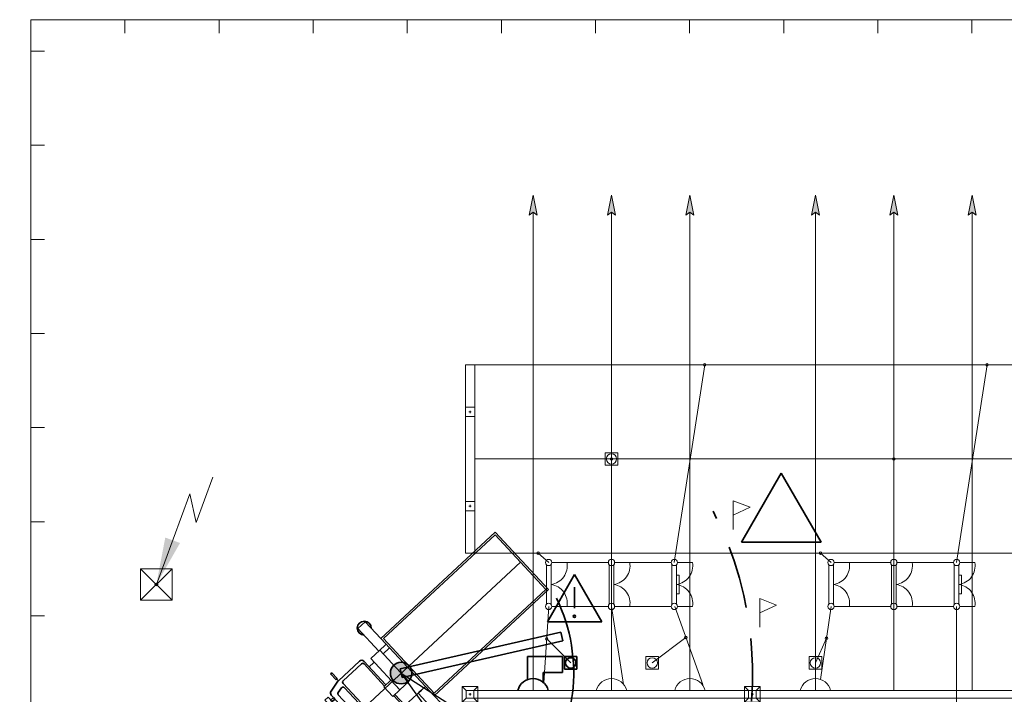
# Model space of a CAD drawing. Header units: millimetres. Extents: x 0 to 594, y 0 to 420.
# Tile 16 of 24: x 52 to 115, y 310 to 353. Entities that reach past the tile are written whole.
import ezdxf

# ---------------------------------------------------------------- set-up
doc = ezdxf.new("R2010")
doc.units = ezdxf.units.MM
for name, pattern in [('K5LT_AXLED', [19.5, 15, -1.5, 1.5, -1.5]), ('K5LT_BASIC', [0]), ('K5LT_DASHED_REINFORCED', [6, 4, -2]), ('K5LT_THIN', [0])]:
    doc.linetypes.add(name, pattern=pattern)
doc.layers.add('лотки', color=1, linetype='Continuous', true_color=0xff0000)
doc.layers.add('ошиноска 110', color=2, linetype='Continuous', true_color=0xffff00)
doc.styles.add('KDIMTEXTSTYLE', font='GOST_AU.SHX', dxfattribs={"width": 0.96, "oblique": 15, "height": 5})
doc.dimstyles.new('KDIMSTYLE (0.00)', dxfattribs={"dimtxt": 5, "dimasz": 1, "dimexe": 2, "dimexo": 0, "dimgap": 1, "dimtad": 1, "dimlfac": 500, "dimtxsty": 'KDIMTEXTSTYLE', "dimsah": 1, "dimcen": 0, "dimdle": 1, "dimadec": 0, "dimazin": 0, "dimtfac": 0.667, "dimtmove": 0, "dimatfit": 3, "dimfxl": 0, "dimtvp": 1, "dimtolj": 1, "dimtzin": 0, "dimarcsym": 0})

# ---------------------------------------------------------------- blocks, each defined once
blk = doc.blocks.new('KDIMARROW_01')
blk.add_hatch(color=0).paths.add_polyline_path([(-5, -0.658), (0, 0), (-5, 0.658), (-4.5, 0)])
at = {"color": 0, "linetype": 'K5LT_THIN', "lineweight": 9}
for p, q in [((-4.5, 0), (-5, 0.658)), ((-5, 0.658), (0, 0)), ((0, 0), (-5, -0.658)), ((-5, -0.658), (-4.5, 0)), ((0, 0), (-1, 0))]:
    blk.add_line(p, q, dxfattribs=at)
blk = doc.blocks.new('U113')
at = {"color": 4, "linetype": 'K5LT_THIN', "lineweight": 9, "true_color": 0x00ffff}
for p, q in [((59.765, 315.981), (59.765, 317.973)), ((59.765, 317.973), (61.765, 317.973)), ((61.765, 317.973), (61.765, 315.981)), ((61.765, 315.981), (59.765, 315.981))]:
    blk.add_line(p, q, dxfattribs=at)
blk = doc.blocks.new('U114')
at = {"color": 11, "linetype": 'K5LT_THIN', "lineweight": 9, "true_color": 0xff8080}
for p, q in [((0, 0.001), (-0.001, 0)), ((0, 0.001), (-0.001, 0)), ((0.001, 0), (0, 0.001)), ((0.001, 0), (0, 0.001)), ((0, -0.001), (0.001, 0)), ((0, -0.001), (0.001, 0)), ((0.001, 0), (0.001, 0)), ((-0.001, 0), (0, -0.001)), ((-0.001, 0), (0, -0.001))]:
    blk.add_line(p, q, dxfattribs=at)
blk = doc.blocks.new('U115')
at = {"color": 11, "linetype": 'K5LT_THIN', "lineweight": 9, "true_color": 0xff8080}
for p, q in [((0, 0.001), (-0.001, 0)), ((0, 0.001), (-0.001, 0)), ((0.001, 0), (0, 0.001)), ((0.001, 0), (0, 0.001)), ((0, -0.001), (0.001, 0)), ((0, -0.001), (0.001, 0)), ((0.001, 0), (0.001, 0)), ((-0.001, 0), (0, -0.001)), ((-0.001, 0), (0, -0.001))]:
    blk.add_line(p, q, dxfattribs=at)
blk = doc.blocks.new('U131')
at = {"color": 3, "linetype": 'K5LT_BASIC', "lineweight": 35, "true_color": 0x00ff00}
for p, q in [((76.31, 311.607), (86.548, 313.945)), ((86.548, 313.945), (86.674, 313.391)), ((86.674, 313.391), (76.436, 311.053)), ((76.436, 311.053), (76.31, 311.607))]:
    blk.add_line(p, q, dxfattribs=at)
blk = doc.blocks.new('U142')
at = {"color": 4, "linetype": 'K5LT_THIN', "lineweight": 9, "true_color": 0x00ffff}
for p, q in [((80.465, 318.977), (80.465, 330.977)), ((81.065, 330.977), (80.465, 330.977)), ((81.065, 330.977), (81.065, 318.977)), ((80.465, 327.677), (80.465, 328.277)), ((80.465, 328.277), (81.065, 328.277)), ((81.065, 327.677), (80.465, 327.677)), ((80.835, 327.977), (80.695, 327.977)), ((80.765, 328.047), (80.765, 327.907)), ((81.065, 328.277), (81.065, 327.677)), ((80.465, 321.677), (80.465, 322.277)), ((80.465, 322.277), (81.065, 322.277)), ((80.765, 322.047), (80.765, 321.907)), ((81.065, 322.277), (81.065, 321.677)), ((81.065, 321.677), (80.465, 321.677)), ((80.835, 321.977), (80.695, 321.977)), ((81.065, 318.977), (80.465, 318.977))]:
    blk.add_line(p, q, dxfattribs=at)
blk = doc.blocks.new('U177')
at = {"color": 4, "linetype": 'K5LT_THIN', "lineweight": 9, "true_color": 0x00ffff}
for p, q in [((107.982, 318.377), (108.946, 318.377)), ((107.629, 318.248), (107.629, 315.706)), ((107.929, 315.713), (107.929, 318.242)), ((107.982, 315.577), (108.946, 315.577))]:
    blk.add_line(p, q, dxfattribs=at)
for centre, radius, start, end in [((107.782, 318.377), 0.2, 0, 180), ((107.782, 318.377), 0.2, 180, 0), ((107.765, 318.166), 1.2, 277.85501, 10.15125), ((107.765, 315.788), 1.2, 349.86716, 82.14499), ((107.782, 315.577), 0.2, 0, 180), ((107.782, 315.577), 0.2, 180, 0)]:
    blk.add_arc(centre, radius, start, end, dxfattribs=at)
blk = doc.blocks.new('U178')
at = {"color": 4, "linetype": 'K5LT_THIN', "lineweight": 9, "true_color": 0x00ffff}
for p, q in [((111.982, 318.377), (112.946, 318.377)), ((111.629, 318.248), (111.629, 315.706)), ((111.929, 315.713), (111.929, 318.242)), ((111.929, 317.577), (112.099, 317.577)), ((112.099, 317.577), (112.099, 316.377)), ((112.099, 316.377), (111.929, 316.377)), ((111.982, 315.577), (112.946, 315.577))]:
    blk.add_line(p, q, dxfattribs=at)
for centre, radius, start, end in [((111.782, 318.377), 0.2, 0, 180), ((111.782, 318.377), 0.2, 180, 0), ((111.765, 318.166), 1.2, 277.85501, 10.15125), ((111.765, 315.788), 1.2, 349.86716, 82.14499), ((111.782, 315.577), 0.2, 0, 180), ((111.782, 315.577), 0.2, 180, 0)]:
    blk.add_arc(centre, radius, start, end, dxfattribs=at)
blk = doc.blocks.new('U179')
at = {"color": 4, "linetype": 'K5LT_THIN', "lineweight": 9, "true_color": 0x00ffff}
for p, q in [((103.982, 318.377), (104.946, 318.377)), ((103.629, 318.248), (103.629, 315.706)), ((103.929, 315.713), (103.929, 318.242)), ((103.982, 315.577), (104.946, 315.577))]:
    blk.add_line(p, q, dxfattribs=at)
for centre, radius, start, end in [((103.782, 318.377), 0.2, 0, 180), ((103.782, 318.377), 0.2, 180, 0), ((103.765, 318.166), 1.2, 277.85501, 10.15125), ((103.765, 315.788), 1.2, 349.86716, 82.14499), ((103.782, 315.577), 0.2, 0, 180), ((103.782, 315.577), 0.2, 180, 0)]:
    blk.add_arc(centre, radius, start, end, dxfattribs=at)
blk = doc.blocks.new('U180')
at = {"color": 4, "linetype": 'K5LT_THIN', "lineweight": 9, "true_color": 0x00ffff}
for p, q in [((89.982, 318.377), (90.946, 318.377)), ((89.629, 318.248), (89.629, 315.706)), ((89.929, 315.713), (89.929, 318.242)), ((89.982, 315.577), (90.946, 315.577))]:
    blk.add_line(p, q, dxfattribs=at)
for centre, radius, start, end in [((89.782, 318.377), 0.2, 0, 180), ((89.782, 318.377), 0.2, 180, 0), ((89.765, 318.166), 1.2, 277.85501, 10.15125), ((89.765, 315.788), 1.2, 349.86716, 82.14499), ((89.782, 315.577), 0.2, 0, 180), ((89.782, 315.577), 0.2, 180, 0)]:
    blk.add_arc(centre, radius, start, end, dxfattribs=at)
blk = doc.blocks.new('U181')
at = {"color": 4, "linetype": 'K5LT_THIN', "lineweight": 9, "true_color": 0x00ffff}
for p, q in [((93.982, 318.377), (94.946, 318.377)), ((93.629, 318.248), (93.629, 315.706)), ((93.929, 315.713), (93.929, 318.242)), ((93.929, 317.577), (94.099, 317.577)), ((94.099, 317.577), (94.099, 316.377)), ((94.099, 316.377), (93.929, 316.377)), ((93.982, 315.577), (94.946, 315.577))]:
    blk.add_line(p, q, dxfattribs=at)
for centre, radius, start, end in [((93.782, 318.377), 0.2, 0, 180), ((93.782, 318.377), 0.2, 180, 0), ((93.765, 318.166), 1.2, 277.85501, 10.15125), ((93.765, 315.788), 1.2, 349.86716, 82.14499), ((93.782, 315.577), 0.2, 0, 180), ((93.782, 315.577), 0.2, 180, 0)]:
    blk.add_arc(centre, radius, start, end, dxfattribs=at)
blk = doc.blocks.new('U182')
at = {"color": 4, "linetype": 'K5LT_THIN', "lineweight": 9, "true_color": 0x00ffff}
for p, q in [((85.982, 318.377), (86.946, 318.377)), ((85.629, 318.248), (85.629, 315.706)), ((85.929, 315.713), (85.929, 318.242)), ((85.982, 315.577), (86.946, 315.577))]:
    blk.add_line(p, q, dxfattribs=at)
for centre, radius, start, end in [((85.782, 318.377), 0.2, 0, 180), ((85.782, 318.377), 0.2, 180, 0), ((85.765, 318.166), 1.2, 277.85501, 10.15125), ((85.765, 315.788), 1.2, 349.86716, 82.14499), ((85.782, 315.577), 0.2, 0, 180), ((85.782, 315.577), 0.2, 180, 0)]:
    blk.add_arc(centre, radius, start, end, dxfattribs=at)
blk = doc.blocks.new('U315')
at = {"color": 4, "linetype": 'K5LT_THIN', "lineweight": 9, "true_color": 0x00ffff}
for p, q in [((98.515, 310.227), (98.265, 310.477)), ((98.515, 310.227), (98.265, 310.477)), ((99.265, 310.477), (98.265, 310.477)), ((98.265, 310.477), (98.265, 309.977)), ((99.265, 310.477), (98.265, 310.477)), ((98.265, 310.477), (98.265, 310.227)), ((116.515, 310.227), (98.515, 310.227)), ((99.015, 310.227), (98.515, 310.227)), ((98.515, 310.227), (98.515, 309.727)), ((99.015, 310.227), (98.515, 310.227)), ((98.515, 310.227), (98.515, 309.727)), ((99.015, 310.227), (99.265, 310.477)), ((99.015, 310.227), (99.265, 310.477)), ((99.015, 309.727), (99.015, 310.227)), ((99.015, 309.727), (99.015, 310.227)), ((99.265, 310.227), (99.265, 310.477)), ((99.265, 309.477), (99.265, 310.477)), ((116.515, 310.227), (116.265, 310.477)), ((117.265, 310.477), (116.265, 310.477)), ((116.265, 310.477), (116.265, 310.227)), ((116.515, 310.227), (116.265, 310.477)), ((116.515, 310.227), (116.265, 310.477)), ((117.265, 310.477), (116.265, 310.477)), ((116.265, 310.477), (116.265, 309.977)), ((117.265, 310.477), (116.265, 310.477)), ((116.265, 310.477), (116.265, 310.227)), ((116.515, 310.227), (116.265, 310.477)), ((116.515, 310.227), (116.265, 310.477)), ((117.265, 310.477), (116.265, 310.477)), ((116.265, 310.477), (116.265, 309.977)), ((117.265, 310.477), (116.265, 310.477)), ((116.265, 310.477), (116.265, 310.227)), ((117.015, 310.227), (116.515, 310.227)), ((116.515, 310.227), (116.515, 309.727)), ((117.015, 310.227), (116.515, 310.227)), ((116.515, 310.227), (116.515, 309.727)), ((117.015, 310.227), (116.515, 310.227)), ((116.515, 310.227), (116.515, 309.727)), ((117.015, 310.227), (116.515, 310.227)), ((116.515, 310.227), (116.515, 309.727)), ((117.015, 310.227), (116.515, 310.227)), ((116.515, 310.227), (116.515, 309.727)), ((117.015, 310.227), (117.265, 310.477)), ((117.015, 310.227), (117.265, 310.477)), ((117.015, 310.227), (117.265, 310.477)), ((117.015, 310.227), (117.265, 310.477)), ((117.015, 310.227), (117.265, 310.477)), ((117.015, 309.727), (117.015, 310.227)), ((117.015, 309.727), (117.015, 310.227)), ((117.015, 309.727), (117.015, 310.227)), ((117.015, 309.727), (117.015, 310.227)), ((117.015, 309.727), (117.015, 310.227)), ((117.265, 309.477), (117.265, 310.477)), ((117.265, 310.227), (117.265, 310.477)), ((117.265, 309.477), (117.265, 310.477)), ((117.265, 310.227), (117.265, 310.477)), ((117.265, 309.477), (117.265, 310.477)), ((98.265, 309.977), (98.265, 309.477)), ((98.515, 309.727), (98.265, 309.477)), ((98.515, 309.727), (98.265, 309.477)), ((98.265, 309.727), (98.265, 309.477)), ((98.265, 309.477), (99.265, 309.477)), ((98.515, 309.727), (116.515, 309.727)), ((98.515, 309.727), (99.015, 309.727)), ((98.515, 309.727), (99.015, 309.727)), ((98.835, 309.977), (98.695, 309.977)), ((98.835, 309.977), (98.695, 309.977)), ((98.765, 310.047), (98.765, 309.907)), ((98.765, 310.047), (98.765, 309.907)), ((99.015, 309.727), (99.265, 309.477)), ((99.015, 309.727), (99.265, 309.477)), ((99.265, 309.477), (99.265, 309.727)), ((116.265, 309.977), (116.265, 309.477)), ((116.265, 309.977), (116.265, 309.477)), ((116.515, 309.727), (116.265, 309.477)), ((116.265, 309.727), (116.265, 309.477)), ((116.515, 309.727), (116.265, 309.477)), ((116.515, 309.727), (116.265, 309.477)), ((116.265, 309.727), (116.265, 309.477)), ((116.515, 309.727), (116.265, 309.477)), ((116.515, 309.727), (116.265, 309.477)), ((116.265, 309.727), (116.265, 309.477)), ((116.265, 309.477), (117.265, 309.477)), ((116.265, 309.477), (117.265, 309.477)), ((116.265, 309.477), (117.265, 309.477)), ((116.265, 309.477), (117.265, 309.477)), ((116.265, 309.477), (117.265, 309.477)), ((116.515, 309.727), (117.015, 309.727)), ((116.515, 309.727), (117.015, 309.727)), ((116.515, 309.727), (117.015, 309.727)), ((116.515, 309.727), (117.015, 309.727)), ((116.515, 309.727), (117.015, 309.727)), ((116.835, 309.977), (116.695, 309.977)), ((116.835, 309.977), (116.695, 309.977)), ((116.835, 309.977), (116.695, 309.977)), ((116.835, 309.977), (116.695, 309.977)), ((116.835, 309.977), (116.695, 309.977)), ((116.765, 310.047), (116.765, 309.907)), ((116.765, 310.047), (116.765, 309.907)), ((116.765, 310.047), (116.765, 309.907)), ((116.765, 310.047), (116.765, 309.907)), ((116.765, 310.047), (116.765, 309.907)), ((117.015, 309.727), (117.265, 309.477)), ((117.015, 309.727), (117.265, 309.477)), ((117.015, 309.727), (117.265, 309.477)), ((117.015, 309.727), (117.265, 309.477)), ((117.015, 309.727), (117.265, 309.477)), ((117.265, 309.477), (117.265, 309.727)), ((117.265, 309.477), (117.265, 309.727))]:
    blk.add_line(p, q, dxfattribs=at)
blk = doc.blocks.new('U316')
at = {"color": 4, "linetype": 'K5LT_THIN', "lineweight": 9, "true_color": 0x00ffff}
for p, q in [((80.515, 310.227), (80.265, 310.477)), ((80.515, 310.227), (80.265, 310.477)), ((81.265, 310.477), (80.265, 310.477)), ((80.265, 310.477), (80.265, 309.977)), ((81.265, 310.477), (80.265, 310.477)), ((80.265, 310.477), (80.265, 310.227)), ((98.515, 310.227), (80.515, 310.227)), ((81.015, 310.227), (80.515, 310.227)), ((80.515, 310.227), (80.515, 309.727)), ((81.015, 310.227), (80.515, 310.227)), ((80.515, 310.227), (80.515, 309.727)), ((81.015, 310.227), (81.265, 310.477)), ((81.015, 310.227), (81.265, 310.477)), ((81.015, 309.727), (81.015, 310.227)), ((81.015, 309.727), (81.015, 310.227)), ((81.265, 310.227), (81.265, 310.477)), ((81.265, 309.477), (81.265, 310.477)), ((98.515, 310.227), (98.265, 310.477)), ((99.265, 310.477), (98.265, 310.477)), ((98.265, 310.477), (98.265, 310.227)), ((98.515, 310.227), (98.265, 310.477)), ((98.515, 310.227), (98.265, 310.477)), ((99.265, 310.477), (98.265, 310.477)), ((98.265, 310.477), (98.265, 309.977)), ((99.265, 310.477), (98.265, 310.477)), ((98.265, 310.477), (98.265, 310.227)), ((98.515, 310.227), (98.265, 310.477)), ((98.515, 310.227), (98.265, 310.477)), ((99.265, 310.477), (98.265, 310.477)), ((98.265, 310.477), (98.265, 309.977)), ((99.265, 310.477), (98.265, 310.477)), ((98.265, 310.477), (98.265, 310.227)), ((99.015, 310.227), (98.515, 310.227)), ((98.515, 310.227), (98.515, 309.727)), ((99.015, 310.227), (98.515, 310.227)), ((98.515, 310.227), (98.515, 309.727)), ((99.015, 310.227), (98.515, 310.227)), ((98.515, 310.227), (98.515, 309.727)), ((99.015, 310.227), (98.515, 310.227)), ((98.515, 310.227), (98.515, 309.727)), ((99.015, 310.227), (98.515, 310.227)), ((98.515, 310.227), (98.515, 309.727)), ((99.015, 310.227), (99.265, 310.477)), ((99.015, 310.227), (99.265, 310.477)), ((99.015, 310.227), (99.265, 310.477)), ((99.015, 310.227), (99.265, 310.477)), ((99.015, 310.227), (99.265, 310.477)), ((99.015, 309.727), (99.015, 310.227)), ((99.015, 309.727), (99.015, 310.227)), ((99.015, 309.727), (99.015, 310.227)), ((99.015, 309.727), (99.015, 310.227)), ((99.015, 309.727), (99.015, 310.227)), ((99.265, 309.477), (99.265, 310.477)), ((99.265, 310.227), (99.265, 310.477)), ((99.265, 309.477), (99.265, 310.477)), ((99.265, 310.227), (99.265, 310.477)), ((99.265, 309.477), (99.265, 310.477)), ((80.265, 309.977), (80.265, 309.477)), ((80.515, 309.727), (80.265, 309.477)), ((80.515, 309.727), (80.265, 309.477)), ((80.265, 309.727), (80.265, 309.477)), ((80.265, 309.477), (81.265, 309.477)), ((80.515, 309.727), (98.515, 309.727)), ((80.515, 309.727), (81.015, 309.727)), ((80.515, 309.727), (81.015, 309.727)), ((80.835, 309.977), (80.695, 309.977)), ((80.835, 309.977), (80.695, 309.977)), ((80.765, 310.047), (80.765, 309.907)), ((80.765, 310.047), (80.765, 309.907)), ((81.015, 309.727), (81.265, 309.477)), ((81.015, 309.727), (81.265, 309.477)), ((81.265, 309.477), (81.265, 309.727)), ((98.265, 309.977), (98.265, 309.477)), ((98.265, 309.977), (98.265, 309.477)), ((98.515, 309.727), (98.265, 309.477)), ((98.265, 309.727), (98.265, 309.477)), ((98.515, 309.727), (98.265, 309.477)), ((98.515, 309.727), (98.265, 309.477)), ((98.265, 309.727), (98.265, 309.477)), ((98.515, 309.727), (98.265, 309.477)), ((98.515, 309.727), (98.265, 309.477)), ((98.265, 309.727), (98.265, 309.477)), ((98.265, 309.477), (99.265, 309.477)), ((98.265, 309.477), (99.265, 309.477)), ((98.265, 309.477), (99.265, 309.477)), ((98.265, 309.477), (99.265, 309.477)), ((98.265, 309.477), (99.265, 309.477)), ((98.515, 309.727), (99.015, 309.727)), ((98.515, 309.727), (99.015, 309.727)), ((98.515, 309.727), (99.015, 309.727)), ((98.515, 309.727), (99.015, 309.727)), ((98.515, 309.727), (99.015, 309.727)), ((98.835, 309.977), (98.695, 309.977)), ((98.835, 309.977), (98.695, 309.977)), ((98.835, 309.977), (98.695, 309.977)), ((98.835, 309.977), (98.695, 309.977)), ((98.835, 309.977), (98.695, 309.977)), ((98.765, 310.047), (98.765, 309.907)), ((98.765, 310.047), (98.765, 309.907)), ((98.765, 310.047), (98.765, 309.907)), ((98.765, 310.047), (98.765, 309.907)), ((98.765, 310.047), (98.765, 309.907)), ((99.015, 309.727), (99.265, 309.477)), ((99.015, 309.727), (99.265, 309.477)), ((99.015, 309.727), (99.265, 309.477)), ((99.015, 309.727), (99.265, 309.477)), ((99.015, 309.727), (99.265, 309.477)), ((99.265, 309.477), (99.265, 309.727)), ((99.265, 309.477), (99.265, 309.727))]:
    blk.add_line(p, q, dxfattribs=at)
blk = doc.blocks.new('U335')
at = {"color": 3, "linetype": 'K5LT_BASIC', "lineweight": 35, "true_color": 0x00ff00}
for p, q in [((82.365, 320.322), (75.074, 313.536)), ((82.359, 320.152), (75.244, 313.53)), ((85.598, 316.665), (82.359, 320.152)), ((85.768, 316.659), (82.365, 320.322)), ((78.478, 309.873), (85.768, 316.659)), ((78.484, 310.043), (85.598, 316.665)), ((73.613, 314.169), (74.081, 314.603)), ((74.081, 314.603), (75.42, 313.164)), ((74.953, 312.73), (73.613, 314.169)), ((75.074, 313.536), (78.478, 309.873)), ((75.244, 313.53), (78.484, 310.043)), ((74.442, 312.254), (75.017, 312.789)), ((75.42, 313.164), (74.953, 312.73)), ((75.017, 312.789), (76.872, 310.792)), ((75.638, 312.93), (75.214, 312.535)), ((73.718, 312.097), (72.368, 310.841)), ((73.998, 312.09), (75.403, 310.577)), ((74.66, 312.02), (74.314, 311.704)), ((76.297, 310.256), (74.442, 312.254)), ((72.68, 310.845), (73.837, 311.921)), ((74.006, 311.915), (75.32, 310.5)), ((71.875, 311.273), (71.952, 311.344)), ((72.22, 310.903), (71.875, 311.273)), ((72.34, 310.808), (71.901, 310.175)), ((71.952, 311.344), (72.296, 310.974)), ((72.296, 310.974), (72.22, 310.903)), ((72.368, 310.841), (72.268, 310.948)), ((75.275, 310.458), (75.722, 310.874)), ((75.722, 310.874), (76.297, 310.256)), ((76.872, 310.792), (76.297, 310.256)), ((72.568, 310.39), (72.355, 310.101)), ((75.301, 307.846), (72.674, 310.675)), ((72.752, 310.4), (73.965, 309.089)), ((75.85, 309.84), (75.275, 310.458)), ((76.297, 310.256), (75.85, 309.84)), ((77.914, 310.48), (76.585, 309.241)), ((77.917, 310.482), (77.45, 310.047)), ((77.66, 310.243), (77.489, 310.084)), ((79.474, 308.809), (77.917, 310.482)), ((71.505, 309.6), (71.718, 309.798)), ((72.924, 308.071), (71.505, 309.6)), ((71.718, 309.798), (73.137, 308.27)), ((71.876, 309.603), (72.056, 309.771)), ((71.965, 309.508), (71.876, 309.603)), ((71.919, 309.924), (73.284, 308.455)), ((72.145, 309.676), (71.965, 309.508)), ((72.056, 309.771), (72.145, 309.676)), ((72.364, 309.948), (73.535, 308.688)), ((75.895, 309.882), (76.633, 309.086)), ((76.958, 308.904), (75.978, 309.959)), ((77.45, 310.047), (79.007, 308.374)), ((73.535, 308.688), (73.965, 309.089)), ((75.183, 307.782), (73.965, 309.089)), ((76.627, 308.916), (75.471, 307.84)), ((74.509, 306.793), (73.089, 308.322)), ((74.649, 306.985), (73.284, 308.455)), ((74.705, 307.427), (73.535, 308.688)), ((76.945, 308.624), (75.595, 307.367)), ((79.007, 308.374), (79.474, 308.809)), ((72.876, 308.124), (72.876, 308.123)), ((72.876, 308.123), (74.296, 306.595)), ((72.925, 308.072), (72.924, 308.071)), ((75.159, 307.599), (74.857, 307.407)), ((74.165, 307.138), (74.345, 307.305)), ((74.283, 307.011), (74.165, 307.138)), ((74.463, 307.178), (74.283, 307.011)), ((74.345, 307.305), (74.463, 307.178)), ((75.561, 307.341), (74.897, 306.949)), ((75.598, 307.37), (75.698, 307.262)), ((75.726, 307.289), (75.65, 307.218)), ((75.65, 307.218), (75.994, 306.847)), ((76.071, 306.919), (75.726, 307.289)), ((74.296, 306.595), (74.509, 306.793)), ((75.994, 306.847), (76.071, 306.919))]:
    blk.add_line(p, q, dxfattribs=at)
at = {"color": 2, "linetype": 'K5LT_AXLED', "lineweight": 9, "true_color": 0xffff00}
blk.add_line((83.978, 318.408), (71.797, 307.07), dxfattribs=at)
at = {"color": 3, "linetype": 'K5LT_BASIC', "lineweight": 35, "true_color": 0x00ff00}
for centre, radius, start, end in [((74.019, 314.193), 0.445, 359.69682, 268.17085), ((73.854, 311.951), 0.2, 42.94569, 132.94569), ((73.918, 311.833), 0.12, 42.94569, 132.94569), ((72.504, 310.694), 0.2, 132.94569, 145.28478), ((72.762, 310.757), 0.12, 132.94569, 222.94569), ((72.065, 310.061), 0.2, 145.28478, 222.98073), ((72.452, 310.03), 0.12, 143.60604, 222.96528), ((72.664, 310.318), 0.12, 42.84597, 143.60604), ((76.546, 309.004), 0.12, 312.94569, 42.94569), ((76.809, 308.77), 0.2, 312.94569, 42.94569), ((79.061, 308.777), 0.445, 177.72053, 86.19456), ((75.095, 307.7), 0.12, 302.28534, 43.04541), ((75.389, 307.928), 0.12, 222.94569, 312.94569), ((74.796, 307.121), 0.2, 222.91065, 300.6066), ((74.793, 307.509), 0.12, 222.92609, 302.28534), ((75.459, 307.513), 0.2, 300.6066, 312.94569), ((75.462, 307.516), 0.2, 300.6066, 312.94569)]:
    blk.add_arc(centre, radius, start, end, dxfattribs=at)
blk = doc.blocks.new('U352')
at = {"color": 4, "linetype": 'K5LT_THIN', "lineweight": 9, "true_color": 0x00ffff}
for p, q in [((97.546, 320.489), (97.546, 322.316)), ((97.546, 322.316), (98.617, 321.896)), ((98.617, 321.896), (97.546, 321.403))]:
    blk.add_line(p, q, dxfattribs=at)
blk = doc.blocks.new('U353')
at = {"color": 4, "linetype": 'K5LT_THIN', "lineweight": 9, "true_color": 0x00ffff}
for p, q in [((99.239, 314.261), (99.239, 316.088)), ((99.239, 316.088), (100.31, 315.668)), ((100.31, 315.668), (99.239, 315.175))]:
    blk.add_line(p, q, dxfattribs=at)
blk = doc.blocks.new('U359')
at = {"color": 3, "linetype": 'K5LT_BASIC', "lineweight": 35, "true_color": 0x00ff00}
for p, q in [((85.696, 314.599), (87.431, 317.604)), ((89.165, 314.599), (87.431, 317.604)), ((87.418, 316.8), (87.418, 315.469)), ((85.696, 314.599), (89.165, 314.599))]:
    blk.add_line(p, q, dxfattribs=at)
for start, end in [(0, 180), (180, 0)]:
    blk.add_arc((87.418, 314.952), 0.0773, start, end, dxfattribs=at)

msp = doc.modelspace()

# ---------------------------------------------------------------- hatches: boundary and pattern name
for points in [[(85.03369, 340.52007), (84.781724, 341.788022), (84.529758, 340.52007), (84.781724, 340.710732)], [(90.03369, 340.52007), (89.781724, 341.788022), (89.529758, 340.52007), (89.781724, 340.710732)], [(95.03369, 340.52007), (94.781724, 341.788022), (94.529758, 340.52007), (94.781724, 340.710732)], [(103.03369, 340.52007), (102.781724, 341.788022), (102.529758, 340.52007), (102.781724, 340.710732)], [(108.03369, 340.52007), (107.781724, 341.788022), (107.529758, 340.52007), (107.781724, 340.710732)], [(113.03369, 340.52007), (112.781724, 341.788022), (112.529758, 340.52007), (112.781724, 340.710732)], [(77.061385, 311.329572), (77.059786, 311.376474), (77.054995, 311.423158), (77.047035, 311.469407), (77.035943, 311.515007), (77.021771, 311.559745), (77.004584, 311.603414), (76.984462, 311.64581), (76.961498, 311.686738), (76.9358, 311.726005), (76.907487, 311.763431), (76.87669, 311.798842), (76.843552, 311.832072), (76.808228, 311.862967), (76.77088, 311.891385), (76.731684, 311.917192), (76.690821, 311.940269), (76.648481, 311.960509), (76.60486, 311.977818), (76.560161, 311.992115), (76.514593, 312.003333), (76.468366, 312.011422), (76.421695, 312.016342), (76.374798, 312.018072), (76.327892, 312.016603), (76.281194, 312.011943), (76.234923, 312.004112), (76.189293, 311.993147), (76.144515, 311.979099), (76.100799, 311.962033), (76.058347, 311.942029), (76.017356, 311.91918), (75.978016, 311.893591), (75.940512, 311.865382), (75.905016, 311.834683), (75.871694, 311.801638), (75.8407, 311.7664), (75.812179, 311.729132), (75.786263, 311.690008), (75.763072, 311.649209), (75.742714, 311.606925), (75.725284, 311.563353), (75.710863, 311.518694), (75.699518, 311.473157), (75.691301, 311.426953), (75.68625, 311.380296), (75.68439, 311.333403), (75.685728, 311.286493), (75.690259, 311.239783), (75.697961, 311.19349), (75.708799, 311.14783), (75.722722, 311.103013), (75.739666, 311.05925), (75.759552, 311.016742), (75.782287, 310.975687), (75.807766, 310.936277), (75.835871, 310.898694), (75.866471, 310.863113), (75.899423, 310.829699), (75.934575, 310.798607), (75.971763, 310.769982), (76.010815, 310.743957), (76.05155, 310.720653), (76.093777, 310.700178), (76.1373, 310.682627), (76.181919, 310.668082), (76.227424, 310.656609), (76.273605, 310.648264), (76.320248, 310.643084), (76.367135, 310.641093), (76.414049, 310.642301), (76.460771, 310.646701), (76.507085, 310.654275), (76.552776, 310.664986), (76.597631, 310.678784), (76.641441, 310.695606), (76.684004, 310.715374), (76.725122, 310.737995), (76.764603, 310.763364), (76.802264, 310.791364), (76.83793, 310.821864), (76.871436, 310.854724), (76.902625, 310.889789), (76.931353, 310.926898), (76.957487, 310.965877), (76.980904, 311.006546), (77.001497, 311.048716), (77.019169, 311.092191), (77.033839, 311.136769), (77.045437, 311.182242), (77.053911, 311.2284), (77.059221, 311.275028), (77.061343, 311.321909)]]:
    msp.add_hatch(color=7).paths.add_polyline_path(points)
at = {"true_color": 0x070000}
msp.add_hatch(color=18, dxfattribs=at).paths.add_polyline_path([(60.764754, 316.977079), (62.277499, 319.621208), (61.33424, 319.969654)])

# ---------------------------------------------------------------- linework, layer by layer
at = {"color": 4, "linetype": 'K5LT_THIN', "lineweight": 9, "true_color": 0x00ffff}
for p, q in [((262.764754, 352.976984), (52.764754, 352.976984)), ((52.764754, 38.976984), (52.764754, 352.976984)), ((58.764754, 352.976984), (58.764754, 352.116984)), ((64.764754, 352.976984), (64.764754, 352.116984)), ((64.764754, 352.976984), (64.764754, 352.116984)), ((70.764754, 352.976984), (70.764754, 352.116984)), ((70.764754, 352.976984), (70.764754, 352.116984)), ((76.764754, 352.976984), (76.764754, 352.116984)), ((76.764754, 352.976984), (76.764754, 352.116984)), ((82.764754, 352.976984), (82.764754, 352.116984)), ((82.764754, 352.976984), (82.764754, 352.116984)), ((88.764754, 352.976984), (88.764754, 352.116984)), ((88.764754, 352.976984), (88.764754, 352.116984)), ((94.764754, 352.976984), (94.764754, 352.116984)), ((94.764754, 352.976984), (94.764754, 352.116984)), ((100.764754, 352.976984), (100.764754, 352.116984)), ((100.764754, 352.976984), (100.764754, 352.116984)), ((106.764754, 352.976984), (106.764754, 352.116984)), ((106.764754, 352.976984), (106.764754, 352.116984)), ((112.764754, 352.976984), (112.764754, 352.116984)), ((112.764754, 352.976984), (112.764754, 352.116984)), ((52.764754, 350.976984), (53.624754, 350.976984)), ((52.764754, 350.976984), (53.624754, 350.976984)), ((52.764754, 344.976984), (53.624754, 344.976984)), ((52.764754, 344.976984), (53.624754, 344.976984)), ((84.781724, 341.788022), (84.529758, 340.52007)), ((84.781724, 341.788022), (85.03369, 340.52007)), ((89.781724, 341.788022), (89.529758, 340.52007)), ((89.781724, 341.788022), (90.03369, 340.52007)), ((94.781724, 341.788022), (94.529758, 340.52007)), ((94.781724, 341.788022), (95.03369, 340.52007)), ((102.781724, 341.788022), (102.529758, 340.52007)), ((102.781724, 341.788022), (103.03369, 340.52007)), ((107.781724, 341.788022), (107.529758, 340.52007)), ((107.781724, 341.788022), (108.03369, 340.52007)), ((112.781724, 341.788022), (112.529758, 340.52007)), ((112.781724, 341.788022), (113.03369, 340.52007)), ((84.529758, 340.52007), (84.781724, 340.710732)), ((85.03369, 340.52007), (84.781724, 340.710732)), ((89.529758, 340.52007), (89.781724, 340.710732)), ((90.03369, 340.52007), (89.781724, 340.710732)), ((94.529758, 340.52007), (94.781724, 340.710732)), ((95.03369, 340.52007), (94.781724, 340.710732)), ((102.529758, 340.52007), (102.781724, 340.710732)), ((103.03369, 340.52007), (102.781724, 340.710732)), ((107.529758, 340.52007), (107.781724, 340.710732)), ((108.03369, 340.52007), (107.781724, 340.710732)), ((112.529758, 340.52007), (112.781724, 340.710732)), ((113.03369, 340.52007), (112.781724, 340.710732)), ((52.764754, 338.976984), (53.624754, 338.976984)), ((52.764754, 338.976984), (53.624754, 338.976984)), ((52.764754, 332.976984), (53.624754, 332.976984)), ((52.764754, 332.976984), (53.624754, 332.976984)), ((52.764754, 326.976984), (53.624754, 326.976984)), ((52.764754, 326.976984), (53.624754, 326.976984)), ((89.381724, 325.376984), (89.781724, 325.376984)), ((89.381724, 324.976984), (89.381724, 325.376984)), ((90.181724, 325.376984), (89.781724, 325.376984)), ((90.181724, 324.976984), (90.181724, 325.376984)), ((89.381724, 324.976984), (89.381724, 324.576984)), ((89.381724, 324.576984), (89.781724, 324.576984)), ((90.181724, 324.576984), (89.781724, 324.576984)), ((90.181724, 324.976984), (90.181724, 324.576984)), ((63.301009, 320.934426), (64.36647, 323.818683)), ((60.764754, 316.977079), (62.895676, 322.745592)), ((62.895676, 322.745592), (63.301009, 320.934426)), ((52.764754, 320.976984), (53.624754, 320.976984)), ((52.764754, 320.976984), (53.624754, 320.976984)), ((86.945969, 318.377222), (89.581724, 318.377222)), ((90.945969, 318.377222), (93.581724, 318.377222)), ((104.945969, 318.377222), (107.581724, 318.377222)), ((108.945969, 318.377222), (111.581724, 318.377222)), ((61.764754, 317.973079), (59.764754, 315.981079)), ((59.764754, 317.973079), (61.764754, 315.981079)), ((86.946037, 315.577222), (89.581724, 315.577222)), ((90.946037, 315.577222), (93.581724, 315.577222)), ((104.946037, 315.577222), (107.581724, 315.577222)), ((108.946037, 315.577222), (111.581724, 315.577222)), ((52.764754, 314.976984), (53.624754, 314.976984)), ((52.764754, 314.976984), (53.624754, 314.976984)), ((91.981724, 312.376984), (92.381724, 312.376984)), ((91.981724, 311.976984), (91.981724, 312.376984)), ((92.781724, 312.376984), (92.381724, 312.376984)), ((92.781724, 311.976984), (92.781724, 312.376984)), ((102.381724, 312.376984), (102.781724, 312.376984)), ((102.381724, 311.976984), (102.381724, 312.376984)), ((103.181724, 312.376984), (102.781724, 312.376984)), ((103.181724, 311.976984), (103.181724, 312.376984)), ((91.981724, 311.976984), (91.981724, 311.576984)), ((91.981724, 311.576984), (92.381724, 311.576984)), ((92.781724, 311.576984), (92.381724, 311.576984)), ((92.781724, 311.976984), (92.781724, 311.576984)), ((102.381724, 311.976984), (102.381724, 311.576984)), ((102.381724, 311.576984), (102.781724, 311.576984)), ((103.181724, 311.576984), (102.781724, 311.576984)), ((103.181724, 311.976984), (103.181724, 311.576984))]:
    msp.add_line(p, q, dxfattribs=at)
at = {"color": 3, "linetype": 'K5LT_BASIC', "lineweight": 35, "true_color": 0x00ff00}
for p, q in [((98.065221, 319.674053), (100.60598, 324.074776)), ((103.146739, 319.674053), (100.60598, 324.074776)), ((98.065221, 319.674053), (103.146739, 319.674053)), ((86.781724, 312.376984), (87.181724, 312.376984)), ((86.781724, 311.976984), (86.781724, 312.376984)), ((87.581724, 312.376984), (87.181724, 312.376984)), ((87.581724, 311.976984), (87.581724, 312.376984)), ((86.781724, 311.976984), (86.781724, 311.576984)), ((86.781724, 311.576984), (87.181724, 311.576984)), ((87.581724, 311.576984), (87.181724, 311.576984)), ((87.581724, 311.976984), (87.581724, 311.576984))]:
    msp.add_line(p, q, dxfattribs=at)
at = {"color": 4, "linetype": 'K5LT_THIN', "lineweight": 9, "true_color": 0x00ffff}
for centre, radius in [((89.781724, 324.976984), 0.33), ((60.764754, 316.977079), 0.09025), ((60.764754, 316.977079), 0.09025), ((92.381724, 311.976984), 0.33), ((102.781724, 311.976984), 0.33)]:
    msp.add_circle(centre, radius, dxfattribs=at)
at = {"color": 3, "linetype": 'K5LT_BASIC', "lineweight": 35, "true_color": 0x00ff00}
for centre, radius in [((76.372882, 311.329572), 0.688503), ((87.181724, 311.976984), 0.33)]:
    msp.add_circle(centre, radius, dxfattribs=at)
at = {"color": 4, "linetype": 'K5LT_DASHED_REINFORCED', "lineweight": 35, "true_color": 0x00ffff}
msp.add_arc((76.372882, 311.329572), 22.4, 294.03425794, 27.41883448, dxfattribs=at)
at = {"color": 3, "linetype": 'K5LT_BASIC', "lineweight": 35, "true_color": 0x00ff00}
for centre, radius, start, end in [((76.372882, 311.329572), 11, 320.68620166, 25.68954336), ((84.781724, 309.976984), 1, 14.47751219, 165.52248781)]:
    msp.add_arc(centre, radius, start, end, dxfattribs=at)
at = {"color": 4, "linetype": 'K5LT_THIN', "lineweight": 9, "true_color": 0x00ffff}
for centre in [(89.781724, 309.976984), (94.781724, 309.976984), (102.781724, 309.976984)]:
    msp.add_arc(centre, 1, 14.47751219, 165.52248781, dxfattribs=at)
at = {"layer": 'лотки', "color": 3, "linetype": 'K5LT_BASIC', "lineweight": 35, "true_color": 0x00ff00}
for p, q in [((84.430446, 312.376984), (84.430446, 310.913256)), ((84.430446, 312.376984), (85.430446, 312.376984)), ((85.424006, 312.376984), (86.666052, 312.376984)), ((86.666052, 312.376984), (86.666052, 311.376984)), ((85.430446, 310.73801), (85.430446, 311.376984)), ((86.666052, 311.376984), (85.430446, 311.376984))]:
    msp.add_line(p, q, dxfattribs=at)
at = {"layer": 'ошиноска 110', "color": 4, "linetype": 'K5LT_THIN', "lineweight": 9, "true_color": 0x00ffff}
for p, q in [((84.781724, 310.226984), (84.781724, 340.710732)), ((89.781724, 310.226984), (89.781724, 340.710732)), ((94.781724, 310.226984), (94.781724, 340.710732)), ((102.781724, 310.226984), (102.781724, 340.710732)), ((107.781724, 310.226984), (107.781724, 340.710732)), ((112.781724, 310.226984), (112.781724, 340.710732)), ((81.064754, 330.976997), (242.464754, 330.976997)), ((93.781724, 318.377222), (95.725098, 330.976997)), ((111.781724, 318.377222), (113.725098, 330.976997)), ((134.464754, 324.976997), (81.064754, 324.976997)), ((242.464754, 318.976997), (81.064754, 318.976997)), ((85.781724, 318.377222), (85.104671, 318.976997)), ((103.781724, 318.377222), (103.104671, 318.976997)), ((85.469713, 310.702705), (85.781724, 315.577222)), ((90.557389, 310.608129), (89.781724, 315.577222)), ((95.603333, 310.608129), (93.813478, 315.577222)), ((103.111724, 310.920965), (103.781724, 315.577222)), ((111.781724, 308.377222), (111.781724, 315.577222)), ((87.181724, 311.976984), (85.64931, 313.508535)), ((92.381724, 311.976984), (94.524513, 313.603209)), ((102.781724, 311.976984), (103.489951, 313.549504))]:
    msp.add_line(p, q, dxfattribs=at)
for centre in [(95.725098, 330.976997), (113.725098, 330.976997), (89.781724, 324.976984), (107.781724, 324.976984), (85.104671, 318.976997), (103.104671, 318.976997), (85.64931, 313.508535), (94.524513, 313.603209), (103.489951, 313.549504)]:
    msp.add_circle(centre, 0.080326, dxfattribs=at)

# ---------------------------------------------------------------- block references
for name, p in [('U142', (0, 0)), ('U352', (0, 0)), ('U335', (0, 0)), ('U182', (0, 0)), ('U180', (0, 0)), ('U181', (0, 0)), ('U179', (0, 0)), ('U177', (0, 0)), ('U178', (0, 0)), ('U113', (0, 0)), ('U359', (0, 0)), ('U114', (60.764754, 316.977079)), ('U115', (60.764754, 316.977079)), ('U353', (0, 0)), ('U131', (0, 0)), ('U316', (0, 0)), ('U315', (0, 0))]:
    msp.add_blockref(name, p)

# ---------------------------------------------------------------- dimensions: what is measured, and where the dimension line sits
at = {"color": 4, "true_color": 0x00ffff}
for radius, location, text in [(11, (100.849822, 295.659282), '\\H3.5;\\W0.96;\\Q15;R\\H3.5;\\W0.96;\\Q15;\\Q15;5,5'), (22.4, (95.568806, 284.350071), '\\H3.5;\\W0.96;\\Q15;R\\H3.5;\\W0.96;\\Q15;\\Q15;11,2')]:
    msp.add_radius_dim(center=(76.372882, 311.329572), radius=radius, location=location, text=text, dimstyle='KDIMSTYLE (0.00)', override={"dimblk2": 'KDIMARROW_01', "dimclrt": 7, "dimtolj": 1}, dxfattribs=at).render()

doc.saveas('drawing.dxf')
